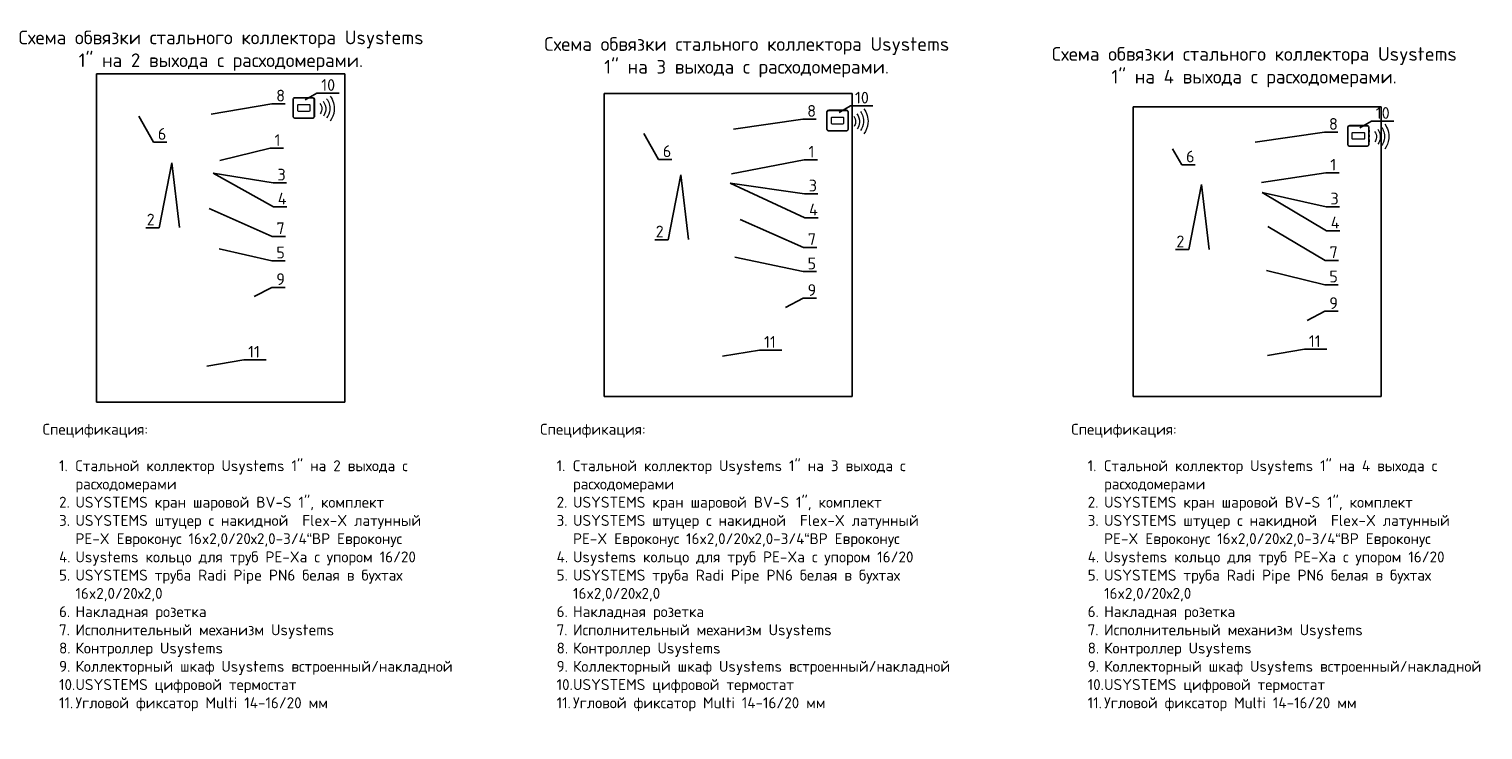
# Model space of a CAD drawing. Header units: millimetres. Extents: x -67660 to 27978, y 1317 to 27296.
# Tile 1 of 8: x -67660 to -42848, y 1317 to 13275. Entities that reach past the tile are written whole.
import ezdxf
from ezdxf import colors
from ezdxf.entities.mleader import LeaderData, LeaderLine
from ezdxf.math import Vec2, Vec3

# ---------------------------------------------------------------- set-up
doc = ezdxf.new("R2010")
doc.units = ezdxf.units.MM
doc.linetypes.add('AI-Linetype-4', pattern=[0.705556, 0.352778, -0.352778])
doc.layers.add('Ebene 1', color=7, linetype='Continuous')
doc.styles.add('GOST-2.304_Type-B', font='isocpeur.ttf')
doc.styles.add('СПДС 20', font='isocpeur.ttf', dxfattribs={"height": 2.5})
picture_1 = doc.add_image_def('image12.jpg', size_in_pixel=(1200, 1588))
picture_2 = doc.add_image_def('image13.jpg', size_in_pixel=(1200, 1466))
picture_3 = doc.add_image_def('image14.jpg', size_in_pixel=(1200, 1401))

# ---------------------------------------------------------------- blocks, each defined once
blk = doc.blocks.new('block 4')
at = {"layer": 'Ebene 1', "color": 250, "lineweight": 9, "true_color": 0x231f20}
for points in [[(64.64, 167.08), (64.95, 166.7), (65.12, 166.2), (65.07, 165.67), (65.04, 165.31), (64.92, 164.99), (64.72, 164.71)], [(65.37, 167.61), (65.8, 167.06), (66.03, 166.36), (65.97, 165.61), (65.92, 165.08), (65.73, 164.59), (65.43, 164.18)], [(66.18, 168.17), (66.7, 167.47), (66.98, 166.58), (66.9, 165.65), (66.84, 164.95), (66.58, 164.31), (66.19, 163.78)], [(66.97, 168.77), (67.65, 167.86), (68.02, 166.7), (67.91, 165.47), (67.83, 164.55), (67.5, 163.72), (66.98, 163.03)]]:
    blk.add_open_spline(points, degree=3, knots=[0, 0, 0, 0, 1, 1, 1, 2, 2, 2, 2], dxfattribs=at)
blk = doc.blocks.new('WMF0')
at = {"color": 229, "lineweight": 0}
for points, const_width in [([(9.021, -4.213), (9.018, -4.229), (9.004, -4.261), (8.981, -4.285), (8.951, -4.296), (8.935, -4.298), (8.242, -4.298), (8.224, -4.296), (8.194, -4.285), (8.171, -4.261), (8.157, -4.229), (8.157, -4.213), (8.157, -3.52), (8.157, -3.504), (8.171, -3.471), (8.194, -3.448), (8.224, -3.437), (8.242, -3.435), (8.935, -3.435), (8.951, -3.437), (8.981, -3.448), (9.004, -3.471), (9.018, -3.504), (9.021, -3.52), (9.021, -4.213)], 0.0138), ([(9.023, -3.713), (9.016, -3.713), (9.016, -3.63), (9.023, -3.63), (9.023, -3.713)], 0.00461), ([(9.023, -3.909), (9.016, -3.909), (9.016, -3.824), (9.023, -3.824), (9.023, -3.909)], 0.00461), ([(9.023, -4.103), (9.016, -4.103), (9.016, -4.02), (9.023, -4.02), (9.023, -4.103)], 0.00461)]:
    blk.add_lwpolyline(points, close=True, dxfattribs=dict(at, const_width=const_width))
at = {"color": 7, "lineweight": 0}
for points in [[(9.021, -4.213), (9.018, -4.229), (9.004, -4.261), (8.981, -4.285), (8.951, -4.296), (8.935, -4.298), (8.242, -4.298), (8.224, -4.296), (8.194, -4.285), (8.171, -4.261), (8.157, -4.229), (8.157, -4.213), (8.157, -3.52), (8.157, -3.504), (8.171, -3.471), (8.194, -3.448), (8.224, -3.437), (8.242, -3.435), (8.935, -3.435), (8.951, -3.437), (8.981, -3.448), (9.004, -3.471), (9.018, -3.504), (9.021, -3.52), (9.021, -4.213)], [(8.242, -4.282), (8.214, -4.28), (8.175, -4.241), (8.171, -4.213), (8.171, -3.52), (8.175, -3.492), (8.214, -3.453), (8.242, -3.451), (8.935, -3.451), (8.963, -3.453), (9, -3.492), (9.004, -3.52), (9.004, -4.213), (9, -4.241), (8.963, -4.28), (8.935, -4.282), (8.242, -4.282)], [(8.836, -3.978), (8.834, -3.99), (8.82, -4.006), (8.809, -4.006), (8.369, -4.006), (8.357, -4.006), (8.341, -3.99), (8.341, -3.978), (8.341, -3.755), (8.341, -3.743), (8.357, -3.727), (8.369, -3.727), (8.809, -3.727), (8.82, -3.727), (8.834, -3.743), (8.836, -3.755), (8.836, -3.978)], [(9.023, -3.713), (9.016, -3.713), (9.016, -3.63), (9.023, -3.63), (9.023, -3.713)], [(9.023, -3.909), (9.016, -3.909), (9.016, -3.824), (9.023, -3.824), (9.023, -3.909)], [(9.023, -4.103), (9.016, -4.103), (9.016, -4.02), (9.023, -4.02), (9.023, -4.103)]]:
    blk.add_lwpolyline(points, close=True, dxfattribs=at)
at = {"color": 229, "lineweight": 0}
for points in [[(8.242, -4.282), (8.214, -4.28), (8.175, -4.241), (8.171, -4.213), (8.171, -3.52), (8.175, -3.492), (8.214, -3.453), (8.242, -3.451), (8.935, -3.451), (8.963, -3.453), (9, -3.492), (9.004, -3.52), (9.004, -4.213), (9, -4.241), (8.963, -4.28), (8.935, -4.282), (8.242, -4.282)], [(8.836, -3.978), (8.834, -3.99), (8.82, -4.006), (8.809, -4.006), (8.369, -4.006), (8.357, -4.006), (8.341, -3.99), (8.341, -3.978), (8.341, -3.755), (8.341, -3.743), (8.357, -3.727), (8.369, -3.727), (8.809, -3.727), (8.82, -3.727), (8.834, -3.743), (8.836, -3.755), (8.836, -3.978)]]:
    blk.add_lwpolyline(points, close=True, dxfattribs=at)
blk = doc.blocks.new('_None')

msp = doc.modelspace()

# ---------------------------------------------------------------- block references
at = {"linetype": 'AI-Linetype-4', "lineweight": 25, "xscale": 419.0652131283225, "yscale": 419.0652131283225, "zscale": 419.0652131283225}
for p in [(-66571, 13550), (-57461, 13334), (-48573, 13073)]:
    msp.add_blockref('WMF0', p, dxfattribs=at)
at = {"layer": 'Ebene 1', "lineweight": 25, "xscale": 74.36840647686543, "yscale": 74.36840647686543, "zscale": 74.36840647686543}
for p in [(-67504, -420), (-58394, -636), (-49505, -897)]:
    msp.add_blockref('block 4', p, dxfattribs=at)

# ---------------------------------------------------------------- texts
at = {"char_height": 233.21, "width": 7087.53, "attachment_point": 1, "style": 'GOST-2.304_Type-B'}
for s, insert in [('\\pxqc;Cхема обвязки стального коллектора Usystems 1" на 2 выхода с расходомерами. ', (-67931, 13249)), ('\\pxqc;Cхема обвязки стального коллектора Usystems 1" на 3 выхода с расходомерами. ', (-58959, 13137)), ('\\pxqc;Cхема обвязки стального коллектора Usystems 1" на 4 выхода с расходомерами. ', (-50297, 12968))]:
    msp.add_mtext(s, dxfattribs=dict(at, insert=insert))
at = {"lineweight": 25, "char_height": 186.66, "attachment_point": 1, "style": 'GOST-2.304_Type-B'}
for s, insert in [('Спецификация:\\P\\P\\pxi-1.5,l3,sm1,t3;1.^IСтальной коллектор Usystems 1" на 2 выхода с расходомерами \\P2.^IUSYSTEMS кран шаровой BV-S 1", комплект \\P3.^IUSYSTEMS штуцер с накидной  Flex-X латунный PE-X Евроконус 16x2,0/20х2,0-3/4“ВР Евроконус\\P4.^IUsystems кольцо для труб PE-Xa с упором 16/20\\P5.^IUSYSTEMS труба Radi Pipe PN6 белая в бухтах 16x2,0/20х2,0 \\P6.^IНакладная розетка\\P7.^IИсполнительный механизм Usystems   \\P8.^IКонтроллер Usystems \\P9.^IКоллекторный шкаф Usystems встроенный/накладной\\P10.^IUSYSTEMS цифровой термостат \\P11.^IУгловой фиксатор Multi 14-16/20 мм', (-67429, 6540)), ('Спецификация:\\P\\P\\pxi-1.5,l3,sm1,t3;1.^IСтальной коллектор Usystems 1" на 3 выхода с расходомерами \\P2.^IUSYSTEMS кран шаровой BV-S 1", комплект \\P3.^IUSYSTEMS штуцер с накидной  Flex-X латунный PE-X Евроконус 16x2,0/20х2,0-3/4“ВР Евроконус\\P4.^IUsystems кольцо для труб PE-Xa с упором 16/20\\P5.^IUSYSTEMS труба Radi Pipe PN6 белая в бухтах 16x2,0/20х2,0 \\P6.^IНакладная розетка\\P7.^IИсполнительный механизм Usystems   \\P8.^IКонтроллер Usystems \\P9.^IКоллекторный шкаф Usystems встроенный/накладной\\P10.^IUSYSTEMS цифровой термостат \\P11.^IУгловой фиксатор Multi 14-16/20 мм', (-58937, 6540)), ('Спецификация:\\P\\P\\pxi-1.5,l3,sm1,t3;1.^IСтальной коллектор Usystems 1" на 4 выхода с расходомерами \\P2.^IUSYSTEMS кран шаровой BV-S 1", комплект \\P3.^IUSYSTEMS штуцер с накидной  Flex-X латунный PE-X Евроконус 16x2,0/20х2,0-3/4“ВР Евроконус\\P4.^IUsystems кольцо для труб PE-Xa с упором 16/20\\P5.^IUSYSTEMS труба Radi Pipe PN6 белая в бухтах 16x2,0/20х2,0 \\P6.^IНакладная розетка\\P7.^IИсполнительный механизм Usystems   \\P8.^IКонтроллер Usystems \\P9.^IКоллекторный шкаф Usystems встроенный/накладной\\P10.^IUSYSTEMS цифровой термостат \\P11.^IУгловой фиксатор Multi 14-16/20 мм', (-49873, 6540))]:
    msp.add_mtext_dynamic_manual_height_columns(s, width=7088.74, gutter_width=132, heights=[5473], dxfattribs=dict(at, insert=insert))

# ---------------------------------------------------------------- pictures from other files: only their frames are drawn
image = msp.add_image(picture_1, insert=(-66507, 6910), size_in_units=(4233, 5602))
image.dxf.flags = 15
image = msp.add_image(picture_2, insert=(-57844, 7006), size_in_units=(4233, 5172))
image.dxf.flags = 15
image = msp.add_image(picture_3, insert=(-48819, 7005), size_in_units=(4233, 4942))
image.dxf.flags = 15

# ---------------------------------------------------------------- leaders
ml = msp.add_multileader_mtext('Standard')
ml.set_content('10', color=256, style='СПДС 20')
ml.set_leader_properties()
ml.set_arrow_properties(name='NONE')
ml.build(insert=Vec2(0, 0))
ml.multileader.update_dxf_attribs({"text_left_attachment_type": 6, "text_right_attachment_type": 6, "dogleg_length": 0, "arrow_head_size": 150, "scale": 10})
ctx = ml.context
ctx.base_point, ctx.scale, ctx.char_height, ctx.arrow_head_size, ctx.landing_gap_size, ctx.plane_origin = Vec3(-62749, 12181), 10, 200, 150, 75, Vec3(-62561, 10822)
ctx.left_attachment, ctx.right_attachment = 6, 6
notes = []
notes.append((ctx, [(0, (1, 1, 0), (-62749, 12181), (1, 0), 0, [(0, [(-62947, 12069)], 0, [])])]))
ctx.mtext.insert, ctx.mtext.flow_direction = Vec3(-62674, 12421), 5
ml = msp.add_multileader_mtext('Standard')
ml.set_content('8', color=256, style='СПДС 20')
ml.set_leader_properties()
ml.set_arrow_properties(name='NONE')
ml.build(insert=Vec2(0, 0))
ml.multileader.update_dxf_attribs({"text_left_attachment_type": 6, "text_right_attachment_type": 6, "dogleg_length": 0, "arrow_head_size": 150, "scale": 10})
ctx = ml.context
ctx.base_point, ctx.scale, ctx.char_height, ctx.arrow_head_size, ctx.landing_gap_size, ctx.plane_origin = Vec3(-63518, 12000), 10, 200, 150, 75, Vec3(-63584, 10663)
ctx.left_attachment, ctx.right_attachment = 6, 6
notes.append((ctx, [(0, (1, 1, 0), (-63518, 12000), (1, 0), 0, [(0, [(-64550, 11824)], 0, [])])]))
ctx.mtext.insert, ctx.mtext.flow_direction = Vec3(-63443, 12240), 5
ml = msp.add_multileader_mtext('Standard')
ml.set_content('10', color=256, style='СПДС 20')
ml.set_leader_properties()
ml.set_arrow_properties(name='NONE')
ml.build(insert=Vec2(0, 0))
ml.multileader.update_dxf_attribs({"text_left_attachment_type": 6, "text_right_attachment_type": 6, "dogleg_length": 0, "arrow_head_size": 150, "scale": 10})
ctx = ml.context
ctx.base_point, ctx.scale, ctx.char_height, ctx.arrow_head_size, ctx.landing_gap_size, ctx.plane_origin = Vec3(-53639, 11965), 10, 200, 150, 75, Vec3(-53451, 10606)
ctx.left_attachment, ctx.right_attachment = 6, 6
notes.append((ctx, [(0, (1, 1, 0), (-53639, 11965), (1, 0), 0, [(0, [(-53837, 11853)], 0, [])])]))
ctx.mtext.insert, ctx.mtext.flow_direction = Vec3(-53564, 12205), 5
ml = msp.add_multileader_mtext('Standard')
ml.set_content('8', color=256, style='СПДС 20')
ml.set_leader_properties()
ml.set_arrow_properties(name='NONE')
ml.build(insert=Vec2(0, 0))
ml.multileader.update_dxf_attribs({"text_left_attachment_type": 6, "text_right_attachment_type": 6, "dogleg_length": 0, "arrow_head_size": 150, "scale": 10})
ctx = ml.context
ctx.base_point, ctx.scale, ctx.char_height, ctx.arrow_head_size, ctx.landing_gap_size, ctx.plane_origin = Vec3(-54455, 11739), 10, 200, 150, 75, Vec3(-54671, 10405)
ctx.left_attachment, ctx.right_attachment = 6, 6
notes.append((ctx, [(0, (1, 1, 0), (-54455, 11739), (1, 0), 0, [(0, [(-55636, 11566)], 0, [])])]))
ctx.mtext.insert, ctx.mtext.flow_direction = Vec3(-54380, 11979), 5
ml = msp.add_multileader_mtext('Standard')
ml.set_content('10', color=256, style='СПДС 20')
ml.set_leader_properties()
ml.set_arrow_properties(name='NONE')
ml.build(insert=Vec2(0, 0))
ml.multileader.update_dxf_attribs({"text_left_attachment_type": 6, "text_right_attachment_type": 6, "dogleg_length": 0, "arrow_head_size": 150, "scale": 10})
ctx = ml.context
ctx.base_point, ctx.scale, ctx.char_height, ctx.arrow_head_size, ctx.landing_gap_size, ctx.plane_origin = Vec3(-44751, 11704), 10, 200, 150, 75, Vec3(-44563, 10345)
ctx.left_attachment, ctx.right_attachment = 6, 6
notes.append((ctx, [(0, (1, 1, 0), (-44751, 11704), (1, 0), 0, [(0, [(-44948, 11592)], 0, [])])]))
ctx.mtext.insert, ctx.mtext.flow_direction = Vec3(-44676, 11944), 5
ml = msp.add_multileader_mtext('Standard')
ml.set_content('6', color=256, style='СПДС 20')
ml.set_leader_properties()
ml.set_arrow_properties(name='NONE')
ml.build(insert=Vec2(0, 0))
ml.multileader.update_dxf_attribs({"text_left_attachment_type": 6, "text_right_attachment_type": 6, "dogleg_length": 0, "arrow_head_size": 150, "scale": 10})
ctx = ml.context
ctx.base_point, ctx.scale, ctx.char_height, ctx.arrow_head_size, ctx.landing_gap_size, ctx.plane_origin = Vec3(-65538, 11346), 10, 200, 150, 75, Vec3(-65372, 10206)
ctx.left_attachment, ctx.right_attachment = 6, 6
notes.append((ctx, [(0, (1, 1, 0), (-65538, 11346), (1, 0), 0, [(0, [(-65787, 11791)], 0, [])])]))
ctx.mtext.insert, ctx.mtext.flow_direction = Vec3(-65463, 11586), 5
ml = msp.add_multileader_mtext('Standard')
ml.set_content('8', color=256, style='СПДС 20')
ml.set_leader_properties()
ml.set_arrow_properties(name='NONE')
ml.build(insert=Vec2(0, 0))
ml.multileader.update_dxf_attribs({"text_left_attachment_type": 6, "text_right_attachment_type": 6, "dogleg_length": 0, "arrow_head_size": 150, "scale": 10})
ctx = ml.context
ctx.base_point, ctx.scale, ctx.char_height, ctx.arrow_head_size, ctx.landing_gap_size, ctx.plane_origin = Vec3(-45550, 11517), 10, 200, 150, 75, Vec3(-45766, 10183)
ctx.left_attachment, ctx.right_attachment = 6, 6
notes.append((ctx, [(0, (1, 1, 0), (-45550, 11517), (1, 0), 0, [(0, [(-46732, 11344)], 0, [])])]))
ctx.mtext.insert, ctx.mtext.flow_direction = Vec3(-45475, 11757), 5
ml = msp.add_multileader_mtext('Standard')
ml.set_content('1', color=256, style='СПДС 20')
ml.set_leader_properties()
ml.set_arrow_properties(name='NONE')
ml.build(insert=Vec2(0, 0))
ml.multileader.update_dxf_attribs({"text_left_attachment_type": 6, "text_right_attachment_type": 6, "dogleg_length": 0, "arrow_head_size": 150, "scale": 10})
ctx = ml.context
ctx.base_point, ctx.scale, ctx.char_height, ctx.arrow_head_size, ctx.landing_gap_size, ctx.plane_origin = Vec3(-63545, 11241), 10, 200, 150, 75, Vec3(-63587, 9819)
ctx.left_attachment, ctx.right_attachment = 6, 6
notes.append((ctx, [(0, (1, 1, 0), (-63545, 11241), (1, 0), 0, [(0, [(-64407, 11032)], 0, [])])]))
ctx.mtext.insert, ctx.mtext.flow_direction = Vec3(-63470, 11481), 5
ml = msp.add_multileader_mtext('Standard')
ml.set_content('6', color=256, style='СПДС 20')
ml.set_leader_properties()
ml.set_arrow_properties(name='NONE')
ml.build(insert=Vec2(0, 0))
ml.multileader.update_dxf_attribs({"text_left_attachment_type": 6, "text_right_attachment_type": 6, "dogleg_length": 0, "arrow_head_size": 150, "scale": 10})
ctx = ml.context
ctx.base_point, ctx.scale, ctx.char_height, ctx.arrow_head_size, ctx.landing_gap_size, ctx.plane_origin = Vec3(-56920, 11051), 10, 200, 150, 75, Vec3(-56754, 9911)
ctx.left_attachment, ctx.right_attachment = 6, 6
notes.append((ctx, [(0, (1, 1, 0), (-56920, 11051), (1, 0), 0, [(0, [(-57169, 11496)], 0, [])])]))
ctx.mtext.insert, ctx.mtext.flow_direction = Vec3(-56845, 11291), 5
ml = msp.add_multileader_mtext('Standard')
ml.set_content('1', color=256, style='СПДС 20')
ml.set_leader_properties()
ml.set_arrow_properties(name='NONE')
ml.build(insert=Vec2(0, 0))
ml.multileader.update_dxf_attribs({"text_left_attachment_type": 6, "text_right_attachment_type": 6, "dogleg_length": 0, "arrow_head_size": 150, "scale": 10})
ctx = ml.context
ctx.base_point, ctx.scale, ctx.char_height, ctx.arrow_head_size, ctx.landing_gap_size, ctx.plane_origin = Vec3(-54431, 11043), 10, 200, 150, 75, Vec3(-54473, 9622)
ctx.left_attachment, ctx.right_attachment = 6, 6
notes.append((ctx, [(0, (1, 1, 0), (-54431, 11043), (1, 0), 0, [(0, [(-55674, 10806)], 0, [])])]))
ctx.mtext.insert, ctx.mtext.flow_direction = Vec3(-54356, 11283), 5
ml = msp.add_multileader_mtext('Standard')
ml.set_content('6', color=256, style='СПДС 20')
ml.set_leader_properties()
ml.set_arrow_properties(name='NONE')
ml.build(insert=Vec2(0, 0))
ml.multileader.update_dxf_attribs({"text_left_attachment_type": 6, "text_right_attachment_type": 6, "dogleg_length": 0, "arrow_head_size": 150, "scale": 10})
ctx = ml.context
ctx.base_point, ctx.scale, ctx.char_height, ctx.arrow_head_size, ctx.landing_gap_size, ctx.plane_origin = Vec3(-47989, 10961), 10, 200, 150, 75, Vec3(-47730, 9648)
ctx.left_attachment, ctx.right_attachment = 6, 6
notes.append((ctx, [(0, (1, 1, 0), (-47989, 10961), (1, 0), 0, [(0, [(-48145, 11233)], 0, [])])]))
ctx.mtext.insert, ctx.mtext.flow_direction = Vec3(-47914, 11201), 5
ml = msp.add_multileader_mtext('Standard')
ml.set_content('2', color=256, style='СПДС 20')
ml.set_leader_properties()
ml.set_arrow_properties(name='NONE')
ml.build(insert=Vec2(0, 0))
ml.multileader.update_dxf_attribs({"text_left_attachment_type": 6, "text_right_attachment_type": 6, "dogleg_length": 0, "arrow_head_size": 150, "scale": 10})
ctx = ml.context
ctx.base_point, ctx.scale, ctx.char_height, ctx.arrow_head_size, ctx.landing_gap_size, ctx.plane_origin = Vec3(-65692, 9885), 10, 200, 150, 75, Vec3(-65144, 7148)
ctx.left_attachment, ctx.right_attachment, ctx.text_align_type = 6, 6, 2
notes.append((ctx, [(1, (1, 1, 0), (-65442, 9885), (-1, 0), 0, [(1, [(-65093, 9888), (-65225, 10993)], 0, [])])]))
ctx.mtext.insert, ctx.mtext.alignment, ctx.mtext.flow_direction = Vec3(-65517, 10125), 3, 5
ml = msp.add_multileader_mtext('Standard')
ml.set_content('1', color=256, style='СПДС 20')
ml.set_leader_properties()
ml.set_arrow_properties(name='NONE')
ml.build(insert=Vec2(0, 0))
ml.multileader.update_dxf_attribs({"text_left_attachment_type": 6, "text_right_attachment_type": 6, "dogleg_length": 0, "arrow_head_size": 150, "scale": 10})
ctx = ml.context
ctx.base_point, ctx.scale, ctx.char_height, ctx.arrow_head_size, ctx.landing_gap_size, ctx.plane_origin = Vec3(-45527, 10821), 10, 200, 150, 75, Vec3(-45569, 9399)
ctx.left_attachment, ctx.right_attachment = 6, 6
notes.append((ctx, [(0, (1, 1, 0), (-45527, 10821), (1, 0), 0, [(0, [(-46628, 10656)], 0, [])])]))
ctx.mtext.insert, ctx.mtext.flow_direction = Vec3(-45452, 11061), 5
ml = msp.add_multileader_mtext('Standard')
ml.set_content('3', color=256, style='СПДС 20')
ml.set_leader_properties()
ml.set_arrow_properties(name='NONE')
ml.build(insert=Vec2(0, 0))
ml.multileader.update_dxf_attribs({"text_left_attachment_type": 6, "text_right_attachment_type": 6, "dogleg_length": 0, "arrow_head_size": 150, "scale": 10})
ctx = ml.context
ctx.base_point, ctx.scale, ctx.char_height, ctx.arrow_head_size, ctx.landing_gap_size, ctx.plane_origin = Vec3(-63496, 10652), 10, 200, 150, 75, Vec3(-63385, 9083)
ctx.left_attachment, ctx.right_attachment = 6, 6
notes.append((ctx, [(0, (1, 1, 0), (-63496, 10652), (1, 0), 0, [(0, [(-64517, 10815)], 0, [])])]))
ctx.mtext.insert, ctx.mtext.flow_direction = Vec3(-63421, 10892), 5
ml = msp.add_multileader_mtext('Standard')
ml.set_content('4', color=256, style='СПДС 20')
ml.set_leader_properties()
ml.set_arrow_properties(name='NONE')
ml.build(insert=Vec2(0, 0))
ml.multileader.update_dxf_attribs({"text_left_attachment_type": 6, "text_right_attachment_type": 6, "dogleg_length": 0, "arrow_head_size": 150, "scale": 10})
ctx = ml.context
ctx.base_point, ctx.scale, ctx.char_height, ctx.arrow_head_size, ctx.landing_gap_size, ctx.plane_origin = Vec3(-63491, 10242), 10, 200, 150, 75, Vec3(-63384, 9369)
ctx.left_attachment, ctx.right_attachment = 6, 6
notes.append((ctx, [(0, (1, 1, 0), (-63491, 10242), (1, 0), 0, [(0, [(-64517, 10815)], 0, [])])]))
ctx.mtext.insert, ctx.mtext.flow_direction = Vec3(-63416, 10482), 5
ml = msp.add_multileader_mtext('Standard')
ml.set_content('2', color=256, style='СПДС 20')
ml.set_leader_properties()
ml.set_arrow_properties(name='NONE')
ml.build(insert=Vec2(0, 0))
ml.multileader.update_dxf_attribs({"text_left_attachment_type": 6, "text_right_attachment_type": 6, "dogleg_length": 0, "arrow_head_size": 150, "scale": 10})
ctx = ml.context
ctx.base_point, ctx.scale, ctx.char_height, ctx.arrow_head_size, ctx.landing_gap_size, ctx.plane_origin = Vec3(-57005, 9681), 10, 200, 150, 75, Vec3(-56457, 6944)
ctx.left_attachment, ctx.right_attachment, ctx.text_align_type = 6, 6, 2
notes.append((ctx, [(1, (1, 1, 0), (-56755, 9681), (-1, 0), 0, [(1, [(-56406, 9684), (-56538, 10790)], 0, [])])]))
ctx.mtext.insert, ctx.mtext.alignment, ctx.mtext.flow_direction = Vec3(-56830, 9921), 3, 5
ml = msp.add_multileader_mtext('Standard')
ml.set_content('3', color=256, style='СПДС 20')
ml.set_leader_properties()
ml.set_arrow_properties(name='NONE')
ml.build(insert=Vec2(0, 0))
ml.multileader.update_dxf_attribs({"text_left_attachment_type": 6, "text_right_attachment_type": 6, "dogleg_length": 0, "arrow_head_size": 150, "scale": 10})
ctx = ml.context
ctx.base_point, ctx.scale, ctx.char_height, ctx.arrow_head_size, ctx.landing_gap_size, ctx.plane_origin = Vec3(-54428, 10465), 10, 200, 150, 75, Vec3(-54317, 8897)
ctx.left_attachment, ctx.right_attachment = 6, 6
notes.append((ctx, [(0, (1, 1, 0), (-54428, 10465), (1, 0), 0, [(0, [(-55695, 10648)], 0, [])])]))
ctx.mtext.insert, ctx.mtext.flow_direction = Vec3(-54353, 10705), 5
ml = msp.add_multileader_mtext('Standard')
ml.set_content('4', color=256, style='СПДС 20')
ml.set_leader_properties()
ml.set_arrow_properties(name='NONE')
ml.build(insert=Vec2(0, 0))
ml.multileader.update_dxf_attribs({"text_left_attachment_type": 6, "text_right_attachment_type": 6, "dogleg_length": 0, "arrow_head_size": 150, "scale": 10})
ctx = ml.context
ctx.base_point, ctx.scale, ctx.char_height, ctx.arrow_head_size, ctx.landing_gap_size, ctx.plane_origin = Vec3(-54423, 10055), 10, 200, 150, 75, Vec3(-54316, 9182)
ctx.left_attachment, ctx.right_attachment = 6, 6
notes.append((ctx, [(0, (1, 1, 0), (-54423, 10055), (1, 0), 0, [(0, [(-55695, 10648)], 0, [])])]))
ctx.mtext.insert, ctx.mtext.flow_direction = Vec3(-54348, 10295), 5
ml = msp.add_multileader_mtext('Standard')
ml.set_content('2', color=256, style='СПДС 20')
ml.set_leader_properties()
ml.set_arrow_properties(name='NONE')
ml.build(insert=Vec2(0, 0))
ml.multileader.update_dxf_attribs({"text_left_attachment_type": 6, "text_right_attachment_type": 6, "dogleg_length": 0, "arrow_head_size": 150, "scale": 10})
ctx = ml.context
ctx.base_point, ctx.scale, ctx.char_height, ctx.arrow_head_size, ctx.landing_gap_size, ctx.plane_origin = Vec3(-48118, 9512), 10, 200, 150, 75, Vec3(-47569, 6775)
ctx.left_attachment, ctx.right_attachment, ctx.text_align_type = 6, 6, 2
notes.append((ctx, [(1, (1, 1, 0), (-47868, 9512), (-1, 0), 0, [(1, [(-47518, 9515), (-47650, 10621)], 0, [])])]))
ctx.mtext.insert, ctx.mtext.alignment, ctx.mtext.flow_direction = Vec3(-47943, 9752), 3, 5
ml = msp.add_multileader_mtext('Standard')
ml.set_content('3', color=256, style='СПДС 20')
ml.set_leader_properties()
ml.set_arrow_properties(name='NONE')
ml.build(insert=Vec2(0, 0))
ml.multileader.update_dxf_attribs({"text_left_attachment_type": 6, "text_right_attachment_type": 6, "dogleg_length": 0, "arrow_head_size": 150, "scale": 10})
ctx = ml.context
ctx.base_point, ctx.scale, ctx.char_height, ctx.arrow_head_size, ctx.landing_gap_size, ctx.plane_origin = Vec3(-45524, 10243), 10, 200, 150, 75, Vec3(-45412, 8674)
ctx.left_attachment, ctx.right_attachment = 6, 6
notes.append((ctx, [(0, (1, 1, 0), (-45524, 10243), (1, 0), 0, [(0, [(-46616, 10488)], 0, [])])]))
ctx.mtext.insert, ctx.mtext.flow_direction = Vec3(-45449, 10483), 5
ml = msp.add_multileader_mtext('Standard')
ml.set_content('4', color=256, style='СПДС 20')
ml.set_leader_properties()
ml.set_arrow_properties(name='NONE')
ml.build(insert=Vec2(0, 0))
ml.multileader.update_dxf_attribs({"text_left_attachment_type": 6, "text_right_attachment_type": 6, "dogleg_length": 0, "arrow_head_size": 150, "scale": 10})
ctx = ml.context
ctx.base_point, ctx.scale, ctx.char_height, ctx.arrow_head_size, ctx.landing_gap_size, ctx.plane_origin = Vec3(-45519, 9833), 10, 200, 150, 75, Vec3(-45411, 8960)
ctx.left_attachment, ctx.right_attachment = 6, 6
notes.append((ctx, [(0, (1, 1, 0), (-45519, 9833), (1, 0), 0, [(0, [(-46616, 10488)], 0, [])])]))
ctx.mtext.insert, ctx.mtext.flow_direction = Vec3(-45444, 10073), 5
ml = msp.add_multileader_mtext('Standard')
ml.set_content('7', color=256, style='СПДС 20')
ml.set_leader_properties()
ml.set_arrow_properties(name='NONE')
ml.build(insert=Vec2(0, 0))
ml.multileader.update_dxf_attribs({"text_left_attachment_type": 6, "text_right_attachment_type": 6, "dogleg_length": 0, "arrow_head_size": 150, "scale": 10})
ctx = ml.context
ctx.base_point, ctx.scale, ctx.char_height, ctx.arrow_head_size, ctx.landing_gap_size, ctx.plane_origin = Vec3(-63513, 9737), 10, 200, 150, 75, Vec3(-64068, 8466)
ctx.left_attachment, ctx.right_attachment = 6, 6
notes.append((ctx, [(0, (1, 1, 0), (-63513, 9737), (1, 0), 0, [(0, [(-64589, 10211)], 0, [])])]))
ctx.mtext.insert, ctx.mtext.flow_direction = Vec3(-63438, 9977), 5
ml = msp.add_multileader_mtext('Standard')
ml.set_content('7', color=256, style='СПДС 20')
ml.set_leader_properties()
ml.set_arrow_properties(name='NONE')
ml.build(insert=Vec2(0, 0))
ml.multileader.update_dxf_attribs({"text_left_attachment_type": 6, "text_right_attachment_type": 6, "dogleg_length": 0, "arrow_head_size": 150, "scale": 10})
ctx = ml.context
ctx.base_point, ctx.scale, ctx.char_height, ctx.arrow_head_size, ctx.landing_gap_size, ctx.plane_origin = Vec3(-54445, 9550), 10, 200, 150, 75, Vec3(-55000, 8279)
ctx.left_attachment, ctx.right_attachment = 6, 6
notes.append((ctx, [(0, (1, 1, 0), (-54445, 9550), (1, 0), 0, [(0, [(-55522, 10024)], 0, [])])]))
ctx.mtext.insert, ctx.mtext.flow_direction = Vec3(-54370, 9790), 5
ml = msp.add_multileader_mtext('Standard')
ml.set_content('7', color=256, style='СПДС 20')
ml.set_leader_properties()
ml.set_arrow_properties(name='NONE')
ml.build(insert=Vec2(0, 0))
ml.multileader.update_dxf_attribs({"text_left_attachment_type": 6, "text_right_attachment_type": 6, "dogleg_length": 0, "arrow_head_size": 150, "scale": 10})
ctx = ml.context
ctx.base_point, ctx.scale, ctx.char_height, ctx.arrow_head_size, ctx.landing_gap_size, ctx.plane_origin = Vec3(-45541, 9328), 10, 200, 150, 75, Vec3(-46096, 8057)
ctx.left_attachment, ctx.right_attachment = 6, 6
notes.append((ctx, [(0, (1, 1, 0), (-45541, 9328), (1, 0), 0, [(0, [(-46520, 9906)], 0, [])])]))
ctx.mtext.insert, ctx.mtext.flow_direction = Vec3(-45466, 9568), 5
ml = msp.add_multileader_mtext('Standard')
ml.set_content('5', color=256, style='СПДС 20')
ml.set_leader_properties()
ml.set_arrow_properties(name='NONE')
ml.build(insert=Vec2(0, 0))
ml.multileader.update_dxf_attribs({"text_left_attachment_type": 6, "text_right_attachment_type": 6, "dogleg_length": 0, "arrow_head_size": 150, "scale": 10})
ctx = ml.context
ctx.base_point, ctx.scale, ctx.char_height, ctx.arrow_head_size, ctx.landing_gap_size, ctx.plane_origin = Vec3(-63516, 9322), 10, 200, 150, 75, Vec3(-63442, 8823)
ctx.left_attachment, ctx.right_attachment = 6, 6
notes.append((ctx, [(0, (1, 1, 0), (-63516, 9322), (1, 0), 0, [(0, [(-64417, 9524)], 0, [])])]))
ctx.mtext.insert, ctx.mtext.flow_direction = Vec3(-63441, 9562), 5
ml = msp.add_multileader_mtext('Standard')
ml.set_content('5', color=256, style='СПДС 20')
ml.set_leader_properties()
ml.set_arrow_properties(name='NONE')
ml.build(insert=Vec2(0, 0))
ml.multileader.update_dxf_attribs({"text_left_attachment_type": 6, "text_right_attachment_type": 6, "dogleg_length": 0, "arrow_head_size": 150, "scale": 10})
ctx = ml.context
ctx.base_point, ctx.scale, ctx.char_height, ctx.arrow_head_size, ctx.landing_gap_size, ctx.plane_origin = Vec3(-54449, 9136), 10, 200, 150, 75, Vec3(-54374, 8636)
ctx.left_attachment, ctx.right_attachment = 6, 6
notes.append((ctx, [(0, (1, 1, 0), (-54449, 9136), (1, 0), 0, [(0, [(-55614, 9382)], 0, [])])]))
ctx.mtext.insert, ctx.mtext.flow_direction = Vec3(-54374, 9376), 5
ml = msp.add_multileader_mtext('Standard')
ml.set_content('9', color=256, style='СПДС 20')
ml.set_leader_properties()
ml.set_arrow_properties(name='NONE')
ml.build(insert=Vec2(0, 0))
ml.multileader.update_dxf_attribs({"text_left_attachment_type": 6, "text_right_attachment_type": 6, "dogleg_length": 0, "arrow_head_size": 150, "scale": 10})
ctx = ml.context
ctx.base_point, ctx.scale, ctx.char_height, ctx.arrow_head_size, ctx.landing_gap_size, ctx.plane_origin = Vec3(-63517, 8868), 10, 200, 150, 75, Vec3(-63579, 6725)
ctx.left_attachment, ctx.right_attachment = 6, 6
notes.append((ctx, [(0, (1, 1, 0), (-63517, 8868), (1, 0), 0, [(0, [(-63820, 8713)], 0, [])])]))
ctx.mtext.insert, ctx.mtext.flow_direction = Vec3(-63442, 9108), 5
ml = msp.add_multileader_mtext('Standard')
ml.set_content('5', color=256, style='СПДС 20')
ml.set_leader_properties()
ml.set_arrow_properties(name='NONE')
ml.build(insert=Vec2(0, 0))
ml.multileader.update_dxf_attribs({"text_left_attachment_type": 6, "text_right_attachment_type": 6, "dogleg_length": 0, "arrow_head_size": 150, "scale": 10})
ctx = ml.context
ctx.base_point, ctx.scale, ctx.char_height, ctx.arrow_head_size, ctx.landing_gap_size, ctx.plane_origin = Vec3(-45544, 8913), 10, 200, 150, 75, Vec3(-45469, 8414)
ctx.left_attachment, ctx.right_attachment = 6, 6
notes.append((ctx, [(0, (1, 1, 0), (-45544, 8913), (1, 0), 0, [(0, [(-46539, 9154)], 0, [])])]))
ctx.mtext.insert, ctx.mtext.flow_direction = Vec3(-45469, 9153), 5
ml = msp.add_multileader_mtext('Standard')
ml.set_content('9', color=256, style='СПДС 20')
ml.set_leader_properties()
ml.set_arrow_properties(name='NONE')
ml.build(insert=Vec2(0, 0))
ml.multileader.update_dxf_attribs({"text_left_attachment_type": 6, "text_right_attachment_type": 6, "dogleg_length": 0, "arrow_head_size": 150, "scale": 10})
ctx = ml.context
ctx.base_point, ctx.scale, ctx.char_height, ctx.arrow_head_size, ctx.landing_gap_size, ctx.plane_origin = Vec3(-54449, 8682), 10, 200, 150, 75, Vec3(-54511, 6539)
ctx.left_attachment, ctx.right_attachment = 6, 6
notes.append((ctx, [(0, (1, 1, 0), (-54449, 8682), (1, 0), 0, [(0, [(-54752, 8526)], 0, [])])]))
ctx.mtext.insert, ctx.mtext.flow_direction = Vec3(-54374, 8922), 5
ml = msp.add_multileader_mtext('Standard')
ml.set_content('9', color=256, style='СПДС 20')
ml.set_leader_properties()
ml.set_arrow_properties(name='NONE')
ml.build(insert=Vec2(0, 0))
ml.multileader.update_dxf_attribs({"text_left_attachment_type": 6, "text_right_attachment_type": 6, "dogleg_length": 0, "arrow_head_size": 150, "scale": 10})
ctx = ml.context
ctx.base_point, ctx.scale, ctx.char_height, ctx.arrow_head_size, ctx.landing_gap_size, ctx.plane_origin = Vec3(-45545, 8459), 10, 200, 150, 75, Vec3(-45606, 6316)
ctx.left_attachment, ctx.right_attachment = 6, 6
notes.append((ctx, [(0, (1, 1, 0), (-45545, 8459), (1, 0), 0, [(0, [(-45847, 8304)], 0, [])])]))
ctx.mtext.insert, ctx.mtext.flow_direction = Vec3(-45470, 8699), 5
ml = msp.add_multileader_mtext('Standard')
ml.set_content('11', color=256, style='СПДС 20')
ml.set_leader_properties()
ml.set_arrow_properties(name='NONE')
ml.build(insert=Vec2(0, 0))
ml.multileader.update_dxf_attribs({"text_left_attachment_type": 6, "text_right_attachment_type": 6, "dogleg_length": 0, "arrow_head_size": 150, "scale": 10})
ctx = ml.context
ctx.base_point, ctx.scale, ctx.char_height, ctx.arrow_head_size, ctx.landing_gap_size, ctx.plane_origin = Vec3(-55192, 7797), 10, 200, 150, 75, Vec3(-55552, 5998)
ctx.left_attachment, ctx.right_attachment = 6, 6
notes.append((ctx, [(0, (1, 1, 0), (-55192, 7797), (1, 0), 0, [(0, [(-55824, 7692)], 0, [])])]))
ctx.mtext.insert, ctx.mtext.flow_direction = Vec3(-55117, 8037), 5
ml = msp.add_multileader_mtext('Standard')
ml.set_content('11', color=256, style='СПДС 20')
ml.set_leader_properties()
ml.set_arrow_properties(name='NONE')
ml.build(insert=Vec2(0, 0))
ml.multileader.update_dxf_attribs({"text_left_attachment_type": 6, "text_right_attachment_type": 6, "dogleg_length": 0, "arrow_head_size": 150, "scale": 10})
ctx = ml.context
ctx.base_point, ctx.scale, ctx.char_height, ctx.arrow_head_size, ctx.landing_gap_size, ctx.plane_origin = Vec3(-45893, 7811), 10, 200, 150, 75, Vec3(-46253, 6012)
ctx.left_attachment, ctx.right_attachment = 6, 6
notes.append((ctx, [(0, (1, 1, 0), (-45893, 7811), (1, 0), 0, [(0, [(-46525, 7706)], 0, [])])]))
ctx.mtext.insert, ctx.mtext.flow_direction = Vec3(-45818, 8051), 5
ml = msp.add_multileader_mtext('Standard')
ml.set_content('11', color=256, style='СПДС 20')
ml.set_leader_properties()
ml.set_arrow_properties(name='NONE')
ml.build(insert=Vec2(0, 0))
ml.multileader.update_dxf_attribs({"text_left_attachment_type": 6, "text_right_attachment_type": 6, "dogleg_length": 0, "arrow_head_size": 150, "scale": 10})
ctx = ml.context
ctx.base_point, ctx.scale, ctx.char_height, ctx.arrow_head_size, ctx.landing_gap_size, ctx.plane_origin = Vec3(-63997, 7630), 10, 200, 150, 75, Vec3(-64357, 5831)
ctx.left_attachment, ctx.right_attachment = 6, 6
notes.append((ctx, [(0, (1, 1, 0), (-63997, 7630), (1, 0), 0, [(0, [(-64629, 7525)], 0, [])])]))
ctx.mtext.insert, ctx.mtext.flow_direction = Vec3(-63922, 7870), 5
for ctx, leaders in notes:
    for number, flags, end, landing, length, lines in leaders:
        leader = LeaderData()
        leader.index, (leader.has_last_leader_line, leader.has_dogleg_vector, leader.attachment_direction) = number, flags
        leader.last_leader_point, leader.dogleg_vector, leader.dogleg_length = Vec3(end), Vec3(landing), length
        for number, points, colour, breaks in lines:
            line = LeaderLine()
            line.index, line.vertices, line.color, line.breaks = number, Vec3.list(points), colors.encode_raw_color(colour), breaks
            leader.lines.append(line)
        ctx.leaders.append(leader)

doc.saveas('drawing.dxf')
